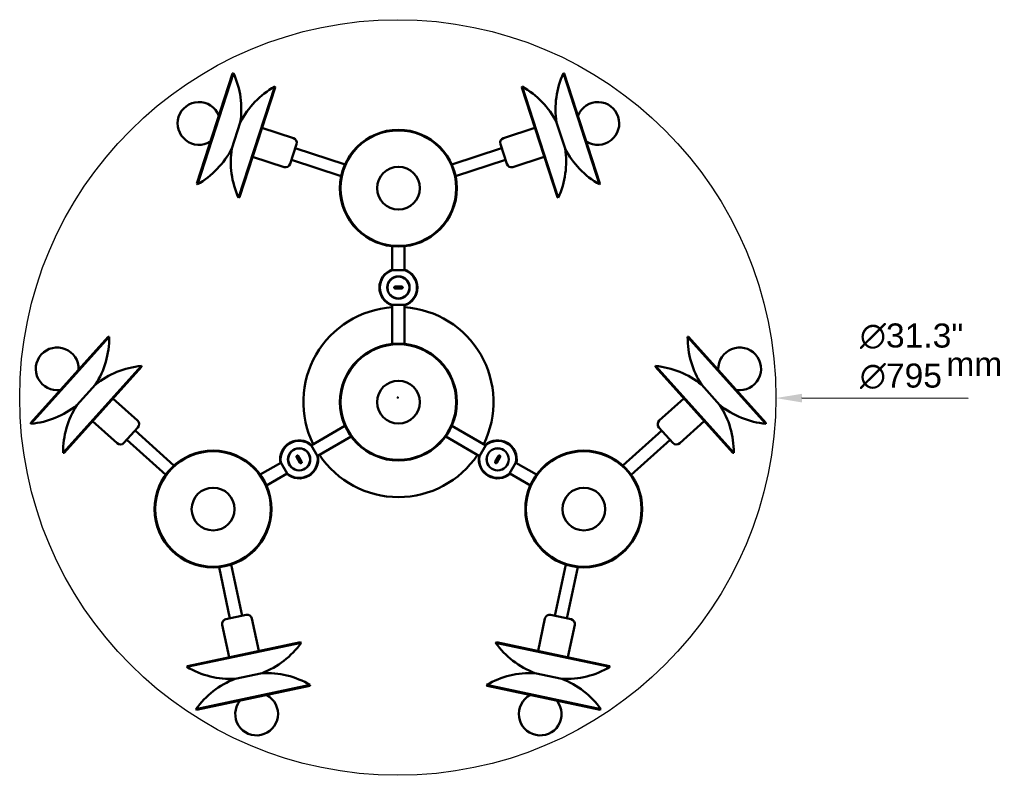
# Model space of a CAD drawing. Header units: millimetres. Extents: x 1218 to 3597, y 79 to 3206.
# Tile 1 of 4: x 1218 to 2254, y 79 to 874. Entities that reach past the tile are written whole.
import ezdxf

# ---------------------------------------------------------------- set-up
doc = ezdxf.new("R2010")
doc.units = ezdxf.units.MM
doc.header["$LTSCALE"] = 11
for name, color, linetype, lineweight in [('Geometria szkicu (ISO)', 7, 'Continuous', 25), ('Symbol (ISO)', 7, 'Continuous', 25), ('Widoczne (ISO)', 7, 'Continuous', 50), ('Wymiar (ISO)', 7, 'Continuous', 25)]:
    doc.layers.add(name, color=color, linetype=linetype, lineweight=lineweight)
doc.styles.add('Tekst notatki (ISO)', font='arial.ttf')
doc.dimstyles.new('Domyślne (ISO)', dxfattribs={"dimscale": 11, "dimtxt": 2.3, "dimasz": 2.5, "dimexe": 3.175, "dimexo": 0, "dimgap": 0.762, "dimtad": 1, "dimdec": 1, "dimlfac": 0.03937, "dimzin": 0, "dimdsep": 46, "dimtxsty": 'Tekst notatki (ISO)', "dimcen": 0.09, "dimdle": 10, "dimclrd": 256, "dimclre": 256, "dimclrt": 256, "dimazin": 2, "dimtfac": 1, "dimtmove": 0, "dimatfit": 3, "dimfxl": 0, "dimtolj": 1, "dimlwd": -1, "dimlwe": -1, "dimarcsym": 0})

# ---------------------------------------------------------------- blocks, each defined once
blk = doc.blocks.new('*D4')
at = {"layer": 'Defpoints', "color": 0, "transparency": 16777216}
for p in [(1218, 477.1), (2013.5, 475.9)]:
    blk.add_point(p, dxfattribs=at)
at = {"layer": 'Wymiar (ISO)', "transparency": 16777216}
for p, q in [((1614.8, 476.5), (1616.8, 476.5)), ((1615.8, 475.5), (1615.8, 477.5)), ((2216, 475.6), (2041, 475.8))]:
    blk.add_line(p, q, dxfattribs=at)
blk.add_solid([(2041, 480.4), (2041, 471.3), (2013.5, 475.9)], dxfattribs=at)
at = {"layer": 'Wymiar (ISO)', "transparency": 16777216, "insert": (2102, 554.5), "char_height": 25.3, "attachment_point": 1, "rotation": 359.911, "style": 'Tekst notatki (ISO)'}
blk.add_mtext('\\A1;∅31.3"\\P∅795', dxfattribs=at)

msp = doc.modelspace()

# ---------------------------------------------------------------- linework, layer by layer
at = {"layer": 'Geometria szkicu (ISO)', "linetype": 'Continuous'}
msp.add_circle((1615.78, 476.5), 397.73, dxfattribs=at)
at = {"layer": 'Widoczne (ISO)'}
for p, q in [((1404.48, 701.77), (1442.07, 817.48)), ((1404.98, 700.9), (1442.99, 817.88)), ((1442.07, 817.48), (1442.99, 817.88)), ((1789.96, 817.88), (1827.97, 700.9)), ((1790.88, 817.48), (1789.96, 817.88)), ((1790.88, 817.48), (1828.47, 701.77)), ((1486.29, 803.81), (1448.28, 686.83)), ((1486.79, 802.95), (1449.19, 687.24)), ((1486.79, 802.95), (1486.29, 803.81)), ((1746.16, 802.95), (1746.66, 803.81)), ((1783.76, 687.24), (1746.16, 802.95)), ((1784.67, 686.83), (1746.66, 803.81)), ((1441.15, 738.57), (1450.11, 766.15)), ((1450.11, 766.15), (1441.15, 738.57)), ((1506.06, 749.55), (1472.94, 760.31)), ((1726.89, 749.55), (1760.02, 760.31)), ((1782.84, 766.15), (1791.8, 738.57)), ((1791.8, 738.57), (1782.84, 766.15)), ((1509.27, 743.25), (1502.47, 722.33)), ((1560.32, 721.93), (1507.88, 738.97)), ((1672.63, 721.93), (1725.07, 738.97)), ((1730.48, 722.33), (1723.68, 743.25)), ((1496.17, 719.12), (1463.05, 729.88)), ((1556.3, 709.57), (1503.86, 726.61)), ((1676.65, 709.57), (1729.09, 726.61)), ((1736.78, 719.12), (1769.9, 729.88)), ((1404.48, 701.77), (1404.98, 700.9)), ((1828.47, 701.77), (1827.97, 700.9)), ((1449.19, 687.24), (1448.28, 686.83)), ((1783.76, 687.24), (1784.67, 686.83)), ((1609.98, 610.55), (1609.98, 635.69)), ((1622.98, 610.55), (1622.98, 635.69)), ((1609.73, 610.55), (1623.23, 610.55)), ((1619.98, 593.26), (1612.98, 593.26)), ((1612.98, 591.26), (1619.98, 591.26)), ((1623.23, 573.96), (1609.73, 573.96)), ((1609.98, 532.82), (1609.98, 573.96)), ((1622.98, 532.82), (1622.98, 573.96)), ((1229.79, 449.79), (1311.2, 540.2)), ((1229.89, 448.8), (1312.2, 540.2)), ((1311.2, 540.2), (1312.2, 540.2)), ((1920.75, 540.2), (2003.06, 448.8)), ((1921.75, 540.2), (1920.75, 540.2)), ((1921.75, 540.2), (2003.16, 449.79)), ((1346.03, 509.74), (1263.73, 418.33)), ((1346.14, 508.74), (1264.73, 418.33)), ((1346.14, 508.74), (1346.03, 509.74)), ((1886.81, 508.74), (1886.92, 509.74)), ((1968.22, 418.33), (1886.81, 508.74)), ((1969.22, 418.33), (1886.92, 509.74)), ((1278.26, 468.49), (1297.67, 490.04)), ((1297.67, 490.04), (1278.26, 468.49)), ((1935.29, 490.04), (1954.69, 468.49)), ((1954.69, 468.49), (1935.29, 490.04)), ((1342.02, 452.12), (1316.14, 475.43)), ((1890.93, 452.12), (1916.81, 475.43)), ((1229.79, 449.79), (1229.89, 448.8)), ((1320.61, 428.34), (1294.73, 451.65)), ((1560.26, 446.71), (1524.63, 426.14)), ((1672.69, 446.71), (1708.32, 426.14)), ((1912.34, 428.34), (1938.22, 451.65)), ((2003.16, 449.79), (2003.06, 448.8)), ((1342.39, 445.06), (1327.67, 428.71)), ((1380.36, 404.82), (1339.38, 441.72)), ((1566.76, 435.45), (1531.13, 414.88)), ((1666.19, 435.45), (1701.82, 414.88)), ((1852.59, 404.82), (1893.57, 441.72)), ((1905.28, 428.71), (1890.56, 445.06)), ((1371.66, 395.16), (1330.68, 432.05)), ((1524.51, 426.36), (1531.26, 414.67)), ((1701.69, 414.67), (1708.44, 426.36)), ((1861.29, 395.16), (1902.27, 432.05)), ((1264.73, 418.33), (1263.73, 418.33)), ((1514.65, 408.83), (1511.15, 414.9)), ((1721.8, 414.9), (1718.3, 408.83)), ((1968.22, 418.33), (1969.22, 418.33)), ((1492.94, 407.85), (1471.17, 395.27)), ((1499.57, 396.37), (1492.82, 408.06)), ((1509.42, 413.9), (1512.92, 407.83)), ((1720.03, 407.83), (1723.53, 413.9)), ((1740.13, 408.06), (1733.38, 396.37)), ((1740.01, 407.85), (1761.78, 395.27)), ((1499.44, 396.59), (1477.67, 384.02)), ((1733.51, 396.59), (1755.28, 384.02)), ((1440.53, 300.6), (1451.99, 246.66)), ((1792.42, 300.6), (1780.96, 246.66)), ((1427.81, 297.9), (1439.28, 243.96)), ((1805.14, 297.9), (1793.67, 243.96)), ((1434.88, 243.02), (1456.4, 247.6)), ((1462.33, 243.75), (1469.57, 209.68)), ((1770.62, 243.75), (1763.38, 209.68)), ((1776.55, 247.6), (1798.07, 243.02)), ((1431.03, 237.09), (1438.27, 203.03)), ((1801.93, 237.09), (1794.68, 203.03)), ((1393.92, 192.84), (1514.23, 218.41)), ((1394.41, 193.71), (1513.42, 219)), ((1513.42, 219), (1514.23, 218.41)), ((1719.53, 219), (1718.72, 218.41)), ((1718.72, 218.41), (1839.04, 192.84)), ((1719.53, 219), (1838.54, 193.71)), ((1394.41, 193.71), (1393.92, 192.84)), ((1838.54, 193.71), (1839.04, 192.84)), ((1472.99, 186.37), (1444.62, 180.34)), ((1444.62, 180.34), (1472.99, 186.37)), ((1788.33, 180.34), (1759.96, 186.37)), ((1759.96, 186.37), (1788.33, 180.34)), ((1523.69, 173.88), (1403.38, 148.3)), ((1523.2, 173.01), (1404.19, 147.72)), ((1523.2, 173.01), (1523.69, 173.88)), ((1829.57, 148.3), (1709.26, 173.88)), ((1709.76, 173.01), (1709.26, 173.88)), ((1828.76, 147.72), (1709.76, 173.01)), ((1404.19, 147.72), (1403.38, 148.3)), ((1828.76, 147.72), (1829.57, 148.3))]:
    msp.add_line(p, q, dxfattribs=at)
for centre, radius in [((1616.48, 696.85), 61.5), ((1616.48, 696.85), 60.83), ((1616.48, 696.85), 22.5), ((1616.48, 592.26), 11.75), ((1616.48, 592.26), 11.55), ((1616.48, 471.66), 61.5), ((1616.48, 471.66), 60.83), ((1616.48, 471.66), 22.5), ((1421.46, 359.07), 61.5), ((1421.46, 359.07), 60.83), ((1512.04, 411.36), 11.75), ((1512.04, 411.36), 11.55), ((1720.91, 411.36), 11.75), ((1720.91, 411.36), 11.55), ((1811.49, 359.07), 61.5), ((1811.49, 359.07), 60.83), ((1421.46, 359.07), 22.5), ((1811.49, 359.07), 22.5)]:
    msp.add_circle(centre, radius, dxfattribs=at)
for centre, radius, start, end in [((1360.19, 780.12), 91, 351.16863, 24.51818), ((1872.76, 780.12), 91, 155.48182, 188.83137), ((1531.07, 724.6), 91, 119.48182, 152.83137), ((1701.88, 724.6), 91, 27.16863, 60.51818), ((1406.68, 765.02), 22.5, 22.21496, 301.78504), ((1826.28, 765.02), 22.5, 238.21496, 157.78504), ((1504.51, 744.79), 5, 342, 72), ((1728.44, 744.79), 5, 108, 198), ((1360.19, 780.12), 91, 299.48182, 332.83137), ((1531.07, 724.6), 91, 171.16863, 204.51818), ((1701.88, 724.6), 91, 335.48182, 8.83137), ((1872.76, 780.12), 91, 207.16863, 240.51818), ((1497.72, 723.87), 5, 252, 342), ((1735.24, 723.87), 5, 198, 288), ((1616.48, 592.26), 20, 108.96557, 251.03443), ((1616.48, 592.26), 20, 288.96557, 71.03443), ((1616.48, 592.26), 19.5, 110.25225, 249.74775), ((1616.48, 592.26), 19.5, 290.25225, 69.74775), ((1616.48, 471.66), 100, 93.72685, 206.27315), ((1616.48, 471.66), 100, 333.72685, 86.27315), ((1221.2, 539.38), 91, 327.16863, 0.51818), ((2011.75, 539.38), 91, 179.48182, 212.83137), ((1257.52, 506.68), 22.5, 358.21496, 277.78504), ((1975.43, 506.68), 22.5, 262.21496, 181.78504), ((1354.72, 419.15), 91, 95.48182, 128.83137), ((1878.23, 419.15), 91, 51.16863, 84.51818), ((1221.2, 539.38), 91, 275.48182, 308.83137), ((1354.72, 419.15), 91, 147.16863, 180.51818), ((2011.75, 539.38), 91, 231.16863, 264.51818), ((1878.23, 419.15), 91, 359.48182, 32.83137), ((1338.68, 448.41), 5, 318, 48), ((1894.27, 448.41), 5, 132, 222), ((1323.96, 432.06), 5, 228, 318), ((1512.04, 411.36), 20, 48.96557, 191.03443), ((1512.04, 411.36), 19.5, 50.25225, 189.74775), ((1720.91, 411.36), 20, 348.96557, 131.03443), ((1720.91, 411.36), 19.5, 350.25225, 129.74775), ((1909, 432.06), 5, 222, 312), ((1512.04, 411.36), 20, 228.96557, 11.03443), ((1512.04, 411.36), 19.5, 230.25225, 9.74775), ((1616.48, 471.66), 100, 213.72685, 326.27315), ((1720.91, 411.36), 20, 168.96557, 311.03443), ((1720.91, 411.36), 19.5, 170.25225, 309.74775), ((1435.92, 238.13), 5, 102, 192), ((1457.44, 242.71), 5, 12, 102), ((1775.52, 242.71), 5, 78, 168), ((1797.03, 238.13), 5, 348, 78), ((1440.13, 271.23), 91, 291.16863, 324.51818), ((1792.82, 271.23), 91, 215.48182, 248.83137), ((1440.13, 271.23), 91, 239.48182, 272.83137), ((1477.48, 95.48), 91, 59.48182, 92.83137), ((1755.47, 95.48), 91, 87.16863, 120.51818), ((1792.82, 271.23), 91, 267.16863, 300.51818), ((1477.48, 95.48), 91, 111.16863, 144.51818), ((1755.47, 95.48), 91, 35.48182, 68.83137), ((1467.32, 143.29), 22.5, 142.21496, 61.78504), ((1765.63, 143.29), 22.5, 118.21496, 37.78504)]:
    msp.add_arc(centre, radius, start, end, dxfattribs=at)
for points in [[(1427.51, 773.52), (1427.56, 773.4), (1427.61, 773.27), (1427.67, 773.15)], [(1805.45, 773.52), (1805.39, 773.4), (1805.34, 773.27), (1805.28, 773.15)], [(1418.53, 745.89), (1418.64, 745.96), (1418.76, 746.03), (1418.88, 746.1)], [(1814.42, 745.89), (1814.31, 745.96), (1814.19, 746.03), (1814.07, 746.1)], [(1280.01, 505.97), (1280.01, 505.84), (1280, 505.7), (1280.01, 505.56)], [(1952.94, 505.97), (1952.94, 505.84), (1952.95, 505.7), (1952.95, 505.56)], [(1260.57, 484.38), (1260.71, 484.4), (1260.84, 484.42), (1260.98, 484.43)], [(1972.38, 484.38), (1972.25, 484.4), (1972.11, 484.42), (1971.97, 484.43)], [(1449.54, 157.08), (1449.62, 157.19), (1449.71, 157.3), (1449.79, 157.41)], [(1477.96, 163.12), (1477.84, 163.18), (1477.72, 163.25), (1477.6, 163.32)], [(1754.99, 163.12), (1755.11, 163.18), (1755.23, 163.25), (1755.35, 163.32)], [(1783.41, 157.08), (1783.33, 157.19), (1783.25, 157.3), (1783.16, 157.41)]]:
    msp.add_open_spline(points, degree=3, dxfattribs=at)
for points in [[(1612.98, 591.26), (1612.85, 591.26), (1612.72, 591.28), (1612.47, 591.38), (1612.36, 591.46), (1612.18, 591.64), (1612.1, 591.75), (1612, 592), (1611.98, 592.13), (1611.98, 592.38), (1612, 592.51), (1612.1, 592.76), (1612.18, 592.87), (1612.36, 593.05), (1612.47, 593.13), (1612.72, 593.23), (1612.85, 593.26), (1612.98, 593.26)], [(1619.98, 593.26), (1620.1, 593.26), (1620.24, 593.23), (1620.48, 593.13), (1620.6, 593.05), (1620.77, 592.87), (1620.85, 592.76), (1620.95, 592.51), (1620.98, 592.38), (1620.98, 592.13), (1620.95, 592), (1620.85, 591.75), (1620.77, 591.64), (1620.6, 591.46), (1620.48, 591.38), (1620.24, 591.28), (1620.1, 591.26), (1619.98, 591.26)], [(1509.42, 413.9), (1509.36, 414), (1509.31, 414.13), (1509.28, 414.4), (1509.29, 414.54), (1509.36, 414.78), (1509.41, 414.9), (1509.58, 415.11), (1509.68, 415.2), (1509.9, 415.32), (1510.03, 415.37), (1510.29, 415.4), (1510.42, 415.39), (1510.67, 415.33), (1510.79, 415.27), (1511, 415.11), (1511.09, 415), (1511.15, 414.9)], [(1721.8, 414.9), (1721.86, 415), (1721.95, 415.11), (1722.16, 415.27), (1722.28, 415.33), (1722.53, 415.39), (1722.66, 415.4), (1722.93, 415.37), (1723.05, 415.32), (1723.27, 415.2), (1723.37, 415.11), (1723.54, 414.9), (1723.6, 414.78), (1723.66, 414.54), (1723.67, 414.4), (1723.64, 414.13), (1723.59, 414), (1723.53, 413.9)], [(1514.65, 408.83), (1514.72, 408.72), (1514.76, 408.6), (1514.8, 408.33), (1514.79, 408.19), (1514.72, 407.95), (1514.66, 407.83), (1514.5, 407.62), (1514.4, 407.53), (1514.18, 407.4), (1514.05, 407.36), (1513.79, 407.32), (1513.65, 407.33), (1513.41, 407.4), (1513.29, 407.46), (1513.07, 407.62), (1512.98, 407.72), (1512.92, 407.83)], [(1720.03, 407.83), (1719.97, 407.72), (1719.88, 407.62), (1719.66, 407.46), (1719.54, 407.4), (1719.3, 407.33), (1719.16, 407.32), (1718.9, 407.36), (1718.77, 407.4), (1718.55, 407.53), (1718.45, 407.62), (1718.29, 407.83), (1718.23, 407.95), (1718.16, 408.19), (1718.15, 408.33), (1718.19, 408.6), (1718.23, 408.72), (1718.3, 408.83)]]:
    msp.add_open_spline(points, degree=3, knots=[0, 0, 0, 0, 0.03833018, 0.03833018, 0.07666037, 0.07666037, 0.11429751, 0.11429751, 0.15193466, 0.15193466, 0.1895718, 0.1895718, 0.22720894, 0.22720894, 0.26553913, 0.26553913, 0.30386931, 0.30386931, 0.30386931, 0.30386931], dxfattribs=at)

# ---------------------------------------------------------------- texts
at = {"layer": 'Symbol (ISO)', "insert": (2192.87, 524.32), "char_height": 25.3, "width": 58.8919, "attachment_point": 1, "style": 'Tekst notatki (ISO)'}
msp.add_mtext('\\fArial|b0|i0;mm', dxfattribs=at)

# ---------------------------------------------------------------- dimensions: what is measured, and where the dimension line sits
at = {"layer": 'Wymiar (ISO)'}
dim = msp.add_diameter_dim_2p(p1=(1218.05, 477.12), p2=(2013.51, 475.88), text='<>"\\P∅795', dimstyle='Domyślne (ISO)', override={"dimgap": 0.762, "dimdec": 1, "dimlfac": 0.03937, "dimpost": '\\X', "dimtol": 0, "dimlim": 0, "dimtp": 0, "dimtm": 0, "dimtdec": 2, "dimtofl": 0, "dimtvp": -0.25}, dxfattribs=at)
dim.commit()
dim.dimension.update_dxf_attribs({"geometry": '*D4', "text_midpoint": (2154.75, 475.66), "dimtype": 163})

doc.saveas('drawing.dxf')
